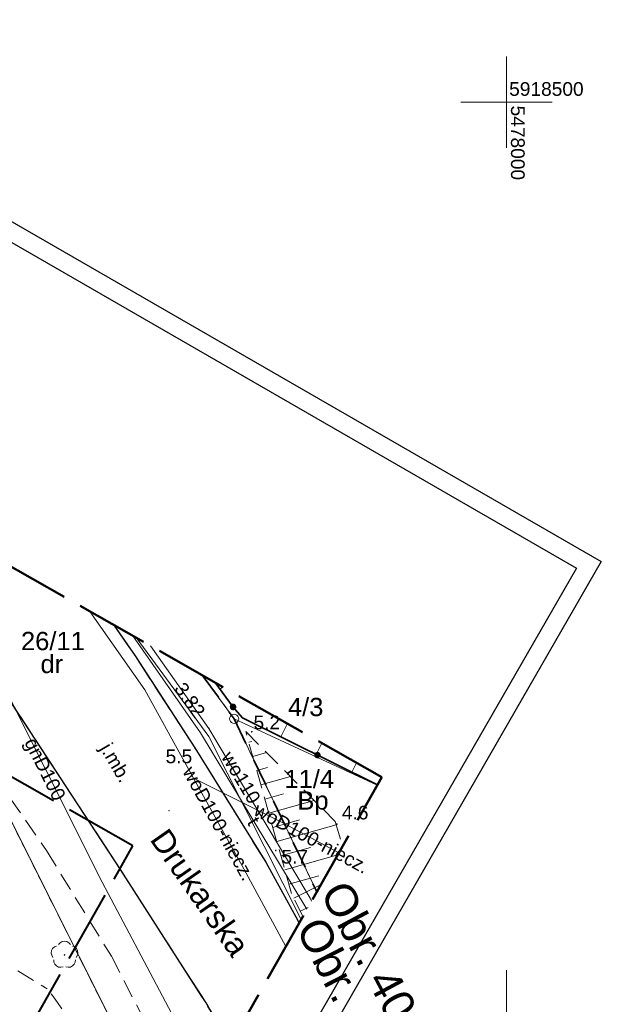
# Model space of a CAD drawing. Extents: x 5477758 to 5478338, y 5918296 to 5918505.
# Tile 134 of 135: x 5477973 to 5478005, y 5918451 to 5918505. Entities that reach past the tile are written whole.
import ezdxf
from ezdxf.enums import TextEntityAlignment as Align

# ---------------------------------------------------------------- set-up
doc = ezdxf.new("R2010")
doc.units = 0
doc.header["$PDSIZE"] = 0.75
for name, pattern in [('PRZER1-1', [2, 1, -1]), ('PRZER2-1', [3, 2, -1]), ('PRZER3-1', [4, 3, -1]), ('PRZER3-2', [5, 3, -2]), ('PRZER4-1', [5, 4, -1])]:
    doc.linetypes.add(name, pattern=pattern)
doc.layers.get('0').update_dxf_attribs({"linetype": 'CONTINUOUS'})
for name, color, linetype, lineweight in [('FrameItemsLayer$', 7, 'CONTINUOUS', 0), ('GELULI_O', 7, 'PRZER3-1', 18), ('GEPPGO', 7, 'CONTINUOUS', 18), ('GESDZI', 7, 'CONTINUOUS', 18), ('GESDZI_O', 7, 'CONTINUOUS', 18), ('GESJOB', 7, 'PRZER3-2', 35), ('GESJOB_O', 7, 'PRZER3-2', 35), ('GOSRBG', 7, 'CONTINUOUS', 18), ('GSLKOG', 7, 'CONTINUOUS', 35), ('GSLKRW', 7, 'CONTINUOUS', 25), ('GSPPRB', 7, 'CONTINUOUS', 20), ('GSPWPN', 7, 'CONTINUOUS', 13), ('GSPWPN_O', 7, 'CONTINUOUS', 13), ('GSSKOA', 7, 'PRZER3-1', 18), ('GSSKOA_O', 7, 'PRZER3-1', 18), ('GSSKOD', 7, 'PRZER2-1', 18), ('GSSZSN', 7, 'PRZER2-1', 18), ('GTGTXT', 7, 'CONTINUOUS', 18), ('GUPPRZ', 7, 'CONTINUOUS', 18), ('GUPPRZ_O', 7, 'CONTINUOUS', 18), ('zakres', 150, 'PRZER4-1', 50)]:
    doc.layers.add(name, color=color, linetype=linetype, lineweight=lineweight)
for name, color, linetype, lineweight, true_color in [('GESUZY', 7, 'PRZER1-1', 18, 0x008000), ('GESUZY_O', 7, 'PRZER1-1', 18, 0x008000), ('GSPRDL', 7, 'CONTINUOUS', 18, 0x008000), ('GULGPR', 7, 'CONTINUOUS', 18, 0xeaea00), ('GULGPR_O', 7, 'CONTINUOUS', 18, 0xeaea00), ('GULTPR', 7, 'CONTINUOUS', 18, 0xff9100), ('GULTPR_O', 7, 'CONTINUOUS', 18, 0xff9100), ('GULWPR', 5, 'CONTINUOUS', 18, 0x0000ff), ('GULWPR_O', 5, 'CONTINUOUS', 18, 0x0000ff)]:
    doc.layers.add(name, color=color, linetype=linetype, lineweight=lineweight, true_color=true_color)
doc.layers.add('kołnierz', color=11, linetype='CONTINUOUS', lineweight=70, plot=False)
doc.layers.add('ZZ_ramka', color=6, linetype='CONTINUOUS')
doc.styles.add('GEO-INFO', font='arial.ttf')

# ---------------------------------------------------------------- blocks, each defined once
blk = doc.blocks.new('EPPGS')
at = {"color": 0}
blk.add_lwpolyline([(0, 0.5), (0.154508, 0.475528), (0.293893, 0.404508), (0.404508, 0.293893), (0.475528, 0.154508), (0.5, 0), (0.475528, -0.154508), (0.404508, -0.293893), (0.293893, -0.404508), (0.154508, -0.475528), (0, -0.5), (-0.154508, -0.475528), (-0.293893, -0.404508), (-0.404508, -0.293893), (-0.475528, -0.154508), (-0.5, 0), (-0.475528, 0.154508), (-0.404508, 0.293893), (-0.293893, 0.404508), (-0.154508, 0.475528)], close=True, dxfattribs=at)
blk = doc.blocks.new('KOLO')
blk.add_hatch(color=0).paths.add_polyline_path([(-0.5, 0), (-0.482963, -0.12941), (-0.433013, -0.25), (-0.353553, -0.353553), (-0.25, -0.433013), (-0.12941, -0.482963), (0, -0.5), (0.12941, -0.482963), (0.25, -0.433013), (0.353553, -0.353553), (0.433013, -0.25), (0.482963, -0.12941), (0.5, 0), (0.482963, 0.12941), (0.433013, 0.25), (0.353553, 0.353553), (0.25, 0.433013), (0.12941, 0.482963), (0, 0.5), (-0.12941, 0.482963), (-0.25, 0.433013), (-0.353553, 0.353553), (-0.433013, 0.25), (-0.482963, 0.12941)])
blk = doc.blocks.new('SPDLP')
blk.add_hatch(color=0).paths.add_polyline_path([(0, -0.09), (0.027812, -0.085595), (0.052901, -0.072812), (0.072812, -0.052901), (0.085595, -0.027812), (0.09, 0), (0.085595, 0.027812), (0.072812, 0.052901), (0.052901, 0.072812), (0.027812, 0.085595), (0, 0.09), (-0.027812, 0.085595), (-0.052901, 0.072812), (-0.072812, 0.052901), (-0.085595, 0.027812), (-0.09, 0), (-0.085595, -0.027812), (-0.072812, -0.052901), (-0.052901, -0.072812), (-0.027812, -0.085595)])
at = {"color": 0}
for points in [[(-0.648554, 1.126667), (-0.481106, 1.325358), (-0.255912, 1.454989), (0, 1.5), (0.255912, 1.454989), (0.481106, 1.325358), (0.648554, 1.126667)], [(-1.271938, -0.268652), (-1.40916, -0.048001), (-1.462858, 0.20623), (-1.426585, 0.463525), (-1.304695, 0.693003), (-1.11182, 0.867117), (-0.871109, 0.964971)], [(0.871109, 0.964971), (1.11182, 0.867117), (1.304695, 0.693003), (1.426585, 0.463525), (1.462858, 0.20623), (1.40916, -0.048001), (1.271938, -0.268652)], [(-0.137547, -1.292703), (-0.389802, -1.355024), (-0.648184, -1.327532), (-0.881678, -1.213525), (-1.062258, -1.026689), (-1.168249, -0.78945), (-1.186929, -0.530282)], [(1.186929, -0.530282), (1.168249, -0.78945), (1.062258, -1.026689), (0.881678, -1.213525), (0.648184, -1.327532), (0.389802, -1.355024), (0.137547, -1.292703)]]:
    blk.add_lwpolyline(points, dxfattribs=at)
blk = doc.blocks.new('POINT')
at = {"color": 0}
blk.add_point((0, 0), dxfattribs=at)

msp = doc.modelspace()

# ---------------------------------------------------------------- linework, layer by layer
at = {"layer": 'FrameItemsLayer$', "color": 7, "linetype": 'Continuous', "lineweight": 18}
for points in [[(5478000, 5918497.5), (5478000, 5918502.5)], [(5477997.5, 5918500), (5478002.5, 5918500)], [(5478000, 5918447.5), (5478000, 5918452.5)]]:
    msp.add_lwpolyline(points, dxfattribs=at)
at = {"layer": 'GESDZI', "color": 7, "linetype": 'Continuous', "lineweight": 18}
for points in [[(5477956.852, 5918483.668), (5477963.46, 5918476), (5477971.4, 5918463.59), (5477981.759, 5918442.93)], [(5477981.759, 5918442.93), (5477971.4, 5918463.59), (5477963.46, 5918476), (5477956.852, 5918483.668)], [(5477983.337, 5918468.641), (5477985.09, 5918466.25), (5477992.927, 5918462.614)], [(5477989.615, 5918456.777), (5477985.09, 5918466.25), (5477983.337, 5918468.641)], [(5477992.927, 5918462.614), (5477985.09, 5918466.25), (5477989.615, 5918456.777)]]:
    msp.add_lwpolyline(points, dxfattribs=at)
at = {"layer": 'GESJOB', "color": 7, "linetype": 'PRZER3-2', "lineweight": 35, "ltscale": 0.5}
msp.add_lwpolyline([(5477983.337, 5918468.641), (5477985.09, 5918466.25), (5477989.615, 5918456.777)], dxfattribs=at)
msp.add_lwpolyline([(5477983.337, 5918468.641), (5477985.09, 5918466.25), (5477989.615, 5918456.777)], dxfattribs=at)
at = {"layer": 'GESUZY', "color": 96, "linetype": 'PRZER1-1', "lineweight": 18, "ltscale": 0.5, "true_color": 0x008000}
for points in [[(5477956.852, 5918483.668), (5477963.46, 5918476), (5477971.4, 5918463.59), (5477981.759, 5918442.93)], [(5477981.759, 5918442.93), (5477971.4, 5918463.59), (5477963.46, 5918476), (5477956.852, 5918483.668)], [(5477983.337, 5918468.641), (5477985.09, 5918466.25), (5477989.615, 5918456.777)], [(5477989.615, 5918456.777), (5477985.09, 5918466.25), (5477983.337, 5918468.641)]]:
    msp.add_lwpolyline(points, dxfattribs=at)
at = {"layer": 'GOSRBG', "color": 7, "linetype": 'Continuous', "lineweight": 18}
msp.add_lwpolyline([(5477979.714, 5918470.697), (5477983.702, 5918465.286), (5477988.759, 5918455.269)], dxfattribs=at)
at = {"layer": 'GSLKOG', "color": 7, "linetype": 'Continuous', "lineweight": 35}
for points in [[(5477984.027, 5918468.25), (5477985.032, 5918466.893)], [(5477992.94, 5918462.638), (5477985.54, 5918466.301), (5477985.024, 5918466.916)]]:
    msp.add_lwpolyline(points, dxfattribs=at)
at = {"layer": 'GSLKRW', "color": 7, "linetype": 'Continuous', "lineweight": 25}
msp.add_lwpolyline([(5477984.675, 5918448.07, 0.085053), (5477983.326, 5918451.046), (5477978.858, 5918458.003), (5477972.884, 5918467.137), (5477964.404, 5918479.383)], format="xyb", dxfattribs=at)
msp.add_lwpolyline([(5477978.506, 5918471.382), (5477979.66, 5918469.7), (5477982.94, 5918464.66), (5477986.82, 5918458.4), (5477988.46, 5918455.41), (5477988.643, 5918455.063)], dxfattribs=at)
at = {"layer": 'GSPPRB', "color": 7, "linetype": 'Continuous', "lineweight": 20}
for p in [(5477985.032, 5918466.893), (5477983.247, 5918465.481), (5477987.827, 5918460.523), (5477989.249, 5918456.436)]:
    msp.add_point(p, dxfattribs=at)
at = {"layer": 'GSSKOA', "color": 7, "linetype": 'PRZER3-1', "lineweight": 18, "ltscale": 0.5}
msp.add_lwpolyline([(5477984.676, 5918448.072, 0.084576), (5477983.33, 5918451.05), (5477978.86, 5918458), (5477972.88, 5918467.14), (5477964.404, 5918479.383)], format="xyb", dxfattribs=at)
msp.add_lwpolyline([(5477978.506, 5918471.382), (5477979.66, 5918469.7), (5477982.94, 5918464.66), (5477986.82, 5918458.4), (5477988.46, 5918455.41), (5477988.643, 5918455.063)], dxfattribs=at)
at = {"layer": 'GSSKOD', "color": 7, "linetype": 'PRZER2-1', "lineweight": 18, "ltscale": 0.5}
msp.add_lwpolyline([(5477957.805, 5918483.128), (5477958.203, 5918482.622), (5477963.336, 5918475.72), (5477968.236, 5918468.933), (5477970.258, 5918465.638), (5477974.812, 5918459.035), (5477978.364, 5918453.259), (5477980.276, 5918449.561), (5477981.34, 5918447.144), (5477982.062, 5918445.034), (5477982.307, 5918443.897)], dxfattribs=at)
for points in [[(5477984.675, 5918448.07, 0.085053), (5477983.326, 5918451.046), (5477978.858, 5918458.003), (5477972.884, 5918467.137), (5477964.404, 5918479.383)], [(5477964.287, 5918457.946), (5477974.857, 5918451.467, -0.191303), (5477977.119, 5918444.664, -0.067534), (5477975.879, 5918437.577), (5477970.144, 5918427.702), (5477965.273, 5918420.409), (5477963.954, 5918418.054), (5477956.135, 5918403.788)]]:
    msp.add_lwpolyline(points, format="xyb", dxfattribs=at)
at = {"layer": 'GSSZSN', "color": 7, "linetype": 'PRZER2-1', "lineweight": 18, "ltscale": 0.5}
for points in [[(5477992.94, 5918462.638), (5477985.54, 5918466.301), (5477985.032, 5918466.893), (5477984.027, 5918468.25)], [(5477985.721, 5918465.552), (5477990.624, 5918460.627), (5477991.023, 5918459.259)], [(5477988.852, 5918455.432), (5477988.23, 5918456.691), (5477985.721, 5918465.552)]]:
    msp.add_lwpolyline(points, dxfattribs=at)
at = {"layer": 'GSSZSN', "color": 7, "linetype": 'Continuous', "lineweight": 18, "flags": 128}
for points in [[(5477984.308, 5918467.871), (5477984.475, 5918467.995)], [(5477987.639, 5918465.262), (5477988.002, 5918465.994)], [(5477985.886, 5918464.969), (5477986.048, 5918465.015)], [(5477989.584, 5918464.299), (5477989.892, 5918464.922)], [(5477986.106, 5918464.192), (5477986.862, 5918464.406)], [(5477991.528, 5918463.337), (5477991.782, 5918463.85)], [(5477986.326, 5918463.415), (5477986.92, 5918463.583)], [(5477986.546, 5918462.639), (5477988.165, 5918463.097)], [(5477986.766, 5918461.862), (5477987.791, 5918462.152)], [(5477986.986, 5918461.085), (5477989.468, 5918461.788)], [(5477987.206, 5918460.309), (5477988.662, 5918460.721)], [(5477987.426, 5918459.532), (5477990.675, 5918460.452)], [(5477987.646, 5918458.755), (5477989.273, 5918459.216)], [(5477987.865, 5918457.979), (5477990.762, 5918458.799)], [(5477988.085, 5918457.202), (5477989.72, 5918457.665)], [(5477988.352, 5918456.443), (5477989.844, 5918457.18)], [(5477988.71, 5918455.72), (5477989.134, 5918455.929)]]:
    msp.add_lwpolyline(points, dxfattribs=at)
at = {"layer": 'GULGPR', "color": 2, "linetype": 'Continuous', "lineweight": 18, "true_color": 0xeaea00}
msp.add_lwpolyline([(5477963.951, 5918479.64), (5477971.628, 5918469.679), (5477977.854, 5918457.317), (5477983.634, 5918446.418), (5477983.67, 5918446.299)], dxfattribs=at)
at = {"layer": 'GULTPR', "color": 30, "linetype": 'Continuous', "lineweight": 18, "true_color": 0xff9100}
msp.add_lwpolyline([(5477979.541, 5918470.795), (5477983.247, 5918465.481), (5477989.077, 5918455.828)], dxfattribs=at)
at = {"layer": 'GULWPR', "color": 5, "linetype": 'Continuous', "lineweight": 18, "true_color": 0x0000ff}
for points in [[(5477977.187, 5918472.131), (5477980.196, 5918467.837), (5477982.87, 5918463.004), (5477985.618, 5918458.036), (5477987.923, 5918453.795)], [(5477980.513, 5918470.243), (5477983.708, 5918465.729), (5477989.249, 5918456.436), (5477989.332, 5918456.277)], [(5477982.87, 5918463.004), (5477987.827, 5918460.523)], [(5477987.827, 5918460.523), (5477990.825, 5918458.909)]]:
    msp.add_lwpolyline(points, dxfattribs=at)
at = {"layer": 'kołnierz', "linetype": 'PRZER4-1', "lineweight": 50}
msp.add_lwpolyline([(5477977.309, 5918380.798), (5477954.837, 5918395.479), (5477993.178, 5918463.057), (5477934.574, 5918496.308), (5477890.354, 5918424.446), (5477901.969, 5918417.467), (5477859.483, 5918348.301), (5477882.168, 5918332.75), (5477926.647, 5918301.778)], close=True, dxfattribs=at)
at = {"layer": 'zakres', "linetype": 'PRZER4-1', "lineweight": 40}
msp.add_lwpolyline([(5477963.54, 5918377.848), (5477941.504, 5918392.244), (5477979.546, 5918459.295), (5477938.033, 5918482.848), (5477904.167, 5918427.813), (5477915.775, 5918420.837), (5477872.982, 5918351.171), (5477887.852, 5918340.978), (5477923.836, 5918315.921)], close=True, dxfattribs=at)
at = {"layer": 'ZZ_ramka'}
for points in [[(5477953.727, 5918504.52), (5478005.193, 5918474.862), (5477963.253, 5918402.082), (5477911.787, 5918431.74)], [(5477954.094, 5918503.154), (5478003.828, 5918474.495), (5477963.884, 5918405.18), (5477914.151, 5918433.84)]]:
    msp.add_lwpolyline(points, close=True, dxfattribs=at)

# ---------------------------------------------------------------- block references
at = {"layer": 'GEPPGO', "color": 7, "lineweight": 18, "xscale": 0.5, "yscale": 0.5}
msp.add_blockref('EPPGS', (5477985.09, 5918466.25), dxfattribs=at)
at = {"layer": 'GSLKOG', "color": 7, "lineweight": 35, "xscale": 0.35, "yscale": 0.35}
for p in [(5477985.024, 5918466.916), (5477985.032, 5918466.893), (5477989.648, 5918464.267)]:
    msp.add_blockref('KOLO', p, dxfattribs=at)
at = {"layer": 'GSPRDL', "color": 96, "lineweight": 18, "true_color": 0x008000, "xscale": 0.5, "yscale": 0.5}
msp.add_blockref('SPDLP', (5477975.801, 5918453.33), dxfattribs=at)
at = {"layer": 'GSPWPN', "color": 7, "lineweight": 13, "xscale": 0.09, "yscale": 0.09}
for p in [(5477986.052, 5918465.543), (5477982.941, 5918464.659), (5477990.714, 5918460.49), (5477987.365, 5918459.044)]:
    msp.add_blockref('KOLO', p, dxfattribs=at)
at = {"layer": 'GTGTXT', "color": 7, "lineweight": 18}
msp.add_blockref('POINT', (5477981.52, 5918461.228), dxfattribs=at)
at = {"layer": 'GUPPRZ', "color": 5, "lineweight": 18, "true_color": 0x0000ff}
msp.add_blockref('POINT', (5477983.708, 5918465.729), dxfattribs=at)

# ---------------------------------------------------------------- texts
at = {"layer": 'FrameItemsLayer$', "color": 7, "linetype": 'Continuous', "lineweight": 0, "style": 'GEO-INFO'}
msp.add_text('5918500', height=0.75, dxfattribs=at).set_placement((5478000.147, 5918501.102, 21474836.47), align=Align.TOP_LEFT)
msp.add_text('5478000', height=0.75, rotation=270, dxfattribs=at).set_placement((5478000.997, 5918495.741, 21474836.47), align=Align.TOP_RIGHT)
at = {"layer": 'GELULI_O', "color": 7, "linetype": 'Continuous', "lineweight": 0, "style": 'GEO-INFO'}
msp.add_text('Drukarska', height=1.25, rotation=304.9153, dxfattribs=at).set_placement((5477983.224, 5918456.744), align=Align.MIDDLE_CENTER)
at = {"layer": 'GESDZI_O', "color": 7, "linetype": 'Continuous', "lineweight": 0, "style": 'GEO-INFO'}
for s, p in [('26/11', (5477975.162, 5918470.51)), ('4/3', (5477989.004, 5918466.899)), ('11/4', (5477989.201, 5918462.959))]:
    msp.add_text(s, height=1, dxfattribs=at).set_placement(p, align=Align.MIDDLE_CENTER)
at = {"layer": 'GESJOB_O', "color": 7, "linetype": 'Continuous', "lineweight": 0, "style": 'GEO-INFO'}
for s, rotation, p in [('Obr. 4025', 298.18, (5477993.104, 5918452.36)), ('Obr. 4035', 297.1924, (5477991.701, 5918450.345))]:
    msp.add_text(s, height=1.75, rotation=rotation, dxfattribs=at).set_placement(p, align=Align.MIDDLE_CENTER)
at = {"layer": 'GESUZY_O', "color": 96, "linetype": 'Continuous', "lineweight": 0, "true_color": 0x008000, "style": 'GEO-INFO'}
for s, p in [('dr', (5477975.105, 5918469.254)), ('Bp', (5477989.405, 5918461.783))]:
    msp.add_text(s, height=1, dxfattribs=at).set_placement(p, align=Align.MIDDLE_CENTER)
at = {"layer": 'GSPWPN_O', "color": 7, "linetype": 'Continuous', "lineweight": 0, "style": 'GEO-INFO'}
for s, p in [('5.2', (5477986.148, 5918465.678)), ('5.5', (5477981.335, 5918463.823)), ('4.6', (5477990.986, 5918460.745)), ('5.7', (5477987.681, 5918458.33))]:
    msp.add_text(s, height=0.75, dxfattribs=at).set_placement(p)
at = {"layer": 'GSSKOA_O', "color": 7, "linetype": 'Continuous', "lineweight": 0, "style": 'GEO-INFO'}
msp.add_text('j.mb.', height=0.75, rotation=300.3581, dxfattribs=at).set_placement((5477978.612, 5918463.853), align=Align.MIDDLE_CENTER)
at = {"layer": 'GULGPR_O', "color": 2, "linetype": 'Continuous', "lineweight": 0, "true_color": 0xeaea00, "style": 'GEO-INFO'}
msp.add_text('gnD100', height=0.75, rotation=296.7324, dxfattribs=at).set_placement((5477974.741, 5918463.498), align=Align.MIDDLE_CENTER)
at = {"layer": 'GULTPR_O', "color": 30, "linetype": 'Continuous', "lineweight": 0, "true_color": 0xff9100, "style": 'GEO-INFO'}
msp.add_text('t', height=0.75, rotation=301.1323, dxfattribs=at).set_placement((5477986.162, 5918460.654), align=Align.MIDDLE_CENTER)
at = {"layer": 'GULWPR_O', "color": 5, "linetype": 'Continuous', "lineweight": 0, "true_color": 0x0000ff, "style": 'GEO-INFO'}
for s, rotation, p in [('wo110', 300.8079, (5477985.469, 5918463.036)), ('woD100-niecz.', 298.951, (5477984.244, 5918460.52)), ('woD100-niecz.', 331.7124, (5477989.326, 5918459.716))]:
    msp.add_text(s, height=0.75, rotation=rotation, dxfattribs=at).set_placement(p, align=Align.MIDDLE_CENTER)
at = {"layer": 'GUPPRZ_O', "color": 5, "linetype": 'Continuous', "lineweight": 0, "true_color": 0x0000ff, "style": 'GEO-INFO'}
msp.add_text('3.82', height=0.75, rotation=305.2846, dxfattribs=at).set_placement((5477982.075, 5918468.116), align=Align.MIDDLE_LEFT)

doc.saveas('drawing.dxf')
